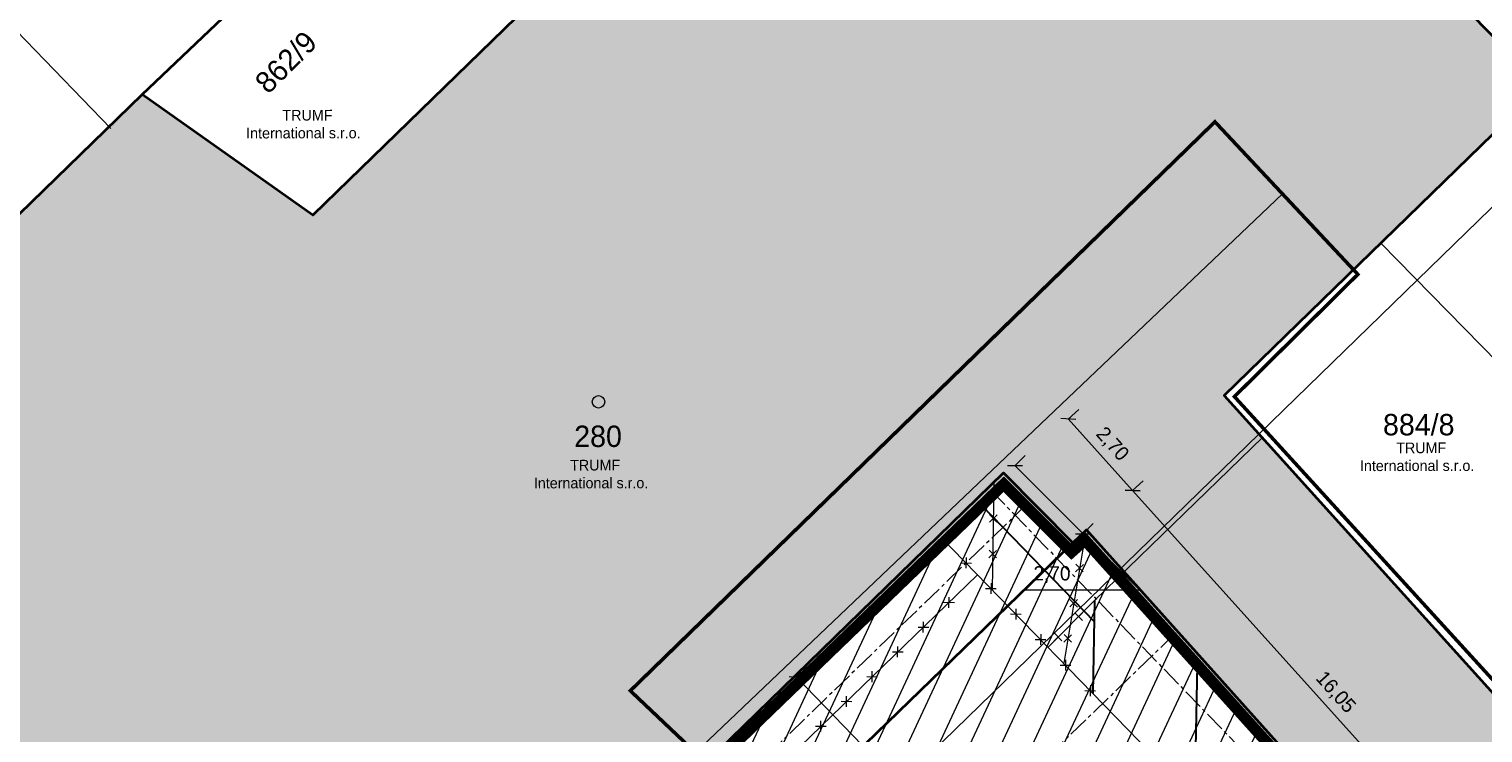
# Model space of a CAD drawing. Header units: millimetres. Extents: x -527259 to -526551, y -1129736 to -1129000.
# Tile 194 of 213: x -526867 to -526827, y -1129586 to -1129566. Entities that reach past the tile are written whole.
import ezdxf
from ezdxf.enums import TextEntityAlignment as Align

# ---------------------------------------------------------------- set-up
doc = ezdxf.new("R2010")
doc.units = ezdxf.units.MM
doc.header["$LTSCALE"] = 12
doc.header["$PDSIZE"] = -4
doc.linetypes.add('ACAD_ISO04W100', pattern=[30, 24, -3, 0, -3])
doc.linetypes.add('C_1', pattern=[0.6, 0.3, -0.3])
for name, color, linetype, lineweight in [('CKKANALIZACE_DESTOVA_PODZ', 4, 'KANALIZACE_DESTOVA_PODZ', 25), ('ISa_destova_kanalizace', 4, 'KANALIZACE_DESTOVA_PODZ', 9), ('ISa_plyn_nadzem', 6, 'PLYN_POTRUBIE_NT_NADZ', 0), ('ISa_splaskova_kanalizace', 30, 'KANALIZACE_SPLASKOVA_PODZ', 0), ('KN tlusta', 170, 'Continuous', 35), ('koty', 6, 'Continuous', 9), ('Objekt', 230, 'Continuous', 9), ('srafy', 6, 'Continuous', 9), ('text', 6, 'Continuous', 9), ('tlusta', 7, 'Continuous', 15)]:
    doc.layers.add(name, color=color, linetype=linetype, lineweight=lineweight)
doc.layers.add('Parc. č.', color=170, linetype='Continuous')
doc.styles.add('laplan', font='txt', dxfattribs={"height": 0.002})
doc.styles.add('laplan N', font='txt')
doc.linetypes.add('KANALIZACE_DESTOVA_PODZ', pattern='A,35,-15,[102,CADKON.SHX,S=5,R=0,X=0,Y=5],-5,[106,CADKON.SHX,S=5,R=0,X=10,Y=0],30,-15', length=100)
doc.linetypes.add('KANALIZACE_SPLASKOVA_PODZ', pattern='A,35,-15,[102,CADKON.SHX,S=5,R=0,X=0,Y=5],-5,[102,CADKON.SHX,S=5,R=0,X=20,Y=5],30,-15', length=100)
doc.linetypes.add('PLYN_POTRUBIE_NT_NADZ', pattern='A,10,-15,[112,techsoft.shx,S=2.5,R=0,X=0,Y=0],-50,10,-10', length=95)
doc.dimstyles.new('laplan', dxfattribs={"dimscale": 0, "dimtxt": 0.002, "dimasz": 0.0015, "dimexe": 0.002, "dimexo": 0, "dimgap": 0.001, "dimtad": 1, "dimtoh": 1, "dimrnd": 0.05, "dimzin": 1, "dimtxsty": 'laplan', "dimblk": 'OBLIQUE', "dimcen": 0.002, "dimclrd": 256, "dimclre": 256, "dimclrt": 256, "dimadec": 0, "dimazin": 0, "dimtfac": 1, "dimtmove": 1, "dimatfit": 2, "dimfxl": 0.0065, "dimfxlon": 1, "dimtfill": 1, "dimlwd": 13, "dimlwe": -1, "dimarcsym": 0})

# ---------------------------------------------------------------- blocks, each defined once
blk = doc.blocks.new('4$02')
at = {"layer": 'tlusta', "color": 0}
blk.add_circle((-0.007, 0.001), 0.175, dxfattribs=at)
blk = doc.blocks.new('_OBLIQUE')
at = {"color": 0, "linetype": 'ByBlock'}
blk.add_line((-0.5, -0.5), (0.5, 0.5), dxfattribs=at)
blk = doc.blocks.new('*D155')
at = {"layer": 'Defpoints', "color": 0, "transparency": 16777216}
for p in [(-526837.83, -1129580.603), (-526825.775, -1129591.333), (-526827.102, -1129592.527)]:
    blk.add_point(p, dxfattribs=at)
at = {"layer": 'koty', "transparency": 16777216}
for p, q in [((-526836.507, -1129579.413), (-526836.205, -1129579.141)), ((-526825.78, -1129591.337), (-526825.478, -1129591.066))]:
    blk.add_line(p, q, dxfattribs=at)
at = {"layer": 'koty', "lineweight": 13, "transparency": 16777216}
blk.add_line((-526836.503, -1129579.408), (-526825.775, -1129591.333), dxfattribs=at)
at = {"layer": 'koty', "lineweight": 13, "transparency": 16777216, "xscale": 0.3, "yscale": 0.3, "zscale": 0.3}
for p, rotation in [((-526836.503, -1129579.408), 131.9749202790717), ((-526825.775, -1129591.333), 311.9749202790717)]:
    blk.add_blockref('_OBLIQUE', p, dxfattribs=dict(at, rotation=rotation))
at = {"layer": 'koty', "ltscale": 480, "transparency": 16777216, "insert": (-526830.819, -1129585.083), "char_height": 0.4, "attachment_point": 5, "rotation": 311.9749, "style": 'laplan'}
blk.add_mtext('16,05', dxfattribs=at)
blk = doc.blocks.new('*D168')
at = {"layer": 'Defpoints', "color": 0, "transparency": 16777216}
for p in [(-526838.308, -1129577.402), (-526840.12, -1129579.033), (-526837.83, -1129580.603)]:
    blk.add_point(p, dxfattribs=at)
at = {"layer": 'koty', "transparency": 16777216}
for p, q in [((-526838.312, -1129577.406), (-526838.01, -1129577.135)), ((-526836.507, -1129579.413), (-526836.205, -1129579.141))]:
    blk.add_line(p, q, dxfattribs=at)
at = {"layer": 'koty', "lineweight": 13, "transparency": 16777216}
blk.add_line((-526836.503, -1129579.408), (-526838.308, -1129577.402), dxfattribs=at)
at = {"layer": 'koty', "lineweight": 13, "transparency": 16777216, "xscale": 0.3, "yscale": 0.3, "zscale": 0.3}
for p, rotation in [((-526838.308, -1129577.402), 131.9749202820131), ((-526836.503, -1129579.408), 311.9749202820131)]:
    blk.add_blockref('_OBLIQUE', p, dxfattribs=dict(at, rotation=rotation))
at = {"layer": 'koty', "ltscale": 480, "transparency": 16777216, "insert": (-526837.086, -1129578.118), "char_height": 0.4, "attachment_point": 5, "rotation": 311.9749, "style": 'laplan'}
blk.add_mtext('2,70', dxfattribs=at)
blk = doc.blocks.new('*D174')
at = {"layer": 'Defpoints', "color": 0, "transparency": 16777216}
for p in [(-526845.931, -1129584.648), (-526846.268, -1129584.974), (-526833.238, -1129598.457)]:
    blk.add_point(p, dxfattribs=at)
at = {"layer": 'text', "transparency": 16777216}
for p, q in [((-526845.935, -1129584.653), (-526845.643, -1129584.37)), ((-526832.906, -1129598.135), (-526832.613, -1129597.853))]:
    blk.add_line(p, q, dxfattribs=at)
at = {"layer": 'text', "lineweight": 13, "transparency": 16777216}
blk.add_line((-526832.901, -1129598.131), (-526845.931, -1129584.648), dxfattribs=at)
at = {"layer": 'text', "lineweight": 13, "transparency": 16777216, "xscale": 0.3, "yscale": 0.3, "zscale": 0.3}
for p, rotation in [((-526845.931, -1129584.648), 134.021012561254), ((-526832.901, -1129598.131), 314.021012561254)]:
    blk.add_blockref('_OBLIQUE', p, dxfattribs=dict(at, rotation=rotation))
at = {"layer": 'text', "ltscale": 480, "transparency": 16777216, "insert": (-526839.107, -1129591.091), "char_height": 0.4, "attachment_point": 5, "rotation": 314.021, "style": 'laplan', "bg_fill": 3, "box_fill_scale": 1.1, "bg_fill_color": 256, "bg_fill_true_color": 13158600, "bg_fill_transparency": 0}
blk.add_mtext('18,75', dxfattribs=at)
blk = doc.blocks.new('*D188')
at = {"layer": 'Defpoints', "color": 0, "transparency": 16777216}
for p in [(-526839.801, -1129578.713), (-526840.12, -1129579.033), (-526838.21, -1129580.943)]:
    blk.add_point(p, dxfattribs=at)
at = {"layer": 'koty', "transparency": 16777216}
for p, q in [((-526839.805, -1129578.718), (-526839.518, -1129578.43)), ((-526837.895, -1129580.628), (-526837.608, -1129580.34))]:
    blk.add_line(p, q, dxfattribs=at)
at = {"layer": 'koty', "lineweight": 13, "transparency": 16777216}
for p, q in [((-526837.891, -1129580.623), (-526839.801, -1129578.713)), ((-526836.311, -1129582.202), (-526837.891, -1129580.623)), ((-526839.521, -1129582.202), (-526836.311, -1129582.202))]:
    blk.add_line(p, q, dxfattribs=at)
at = {"layer": 'koty', "lineweight": 13, "transparency": 16777216, "xscale": 0.3, "yscale": 0.3, "zscale": 0.3}
for p, rotation in [((-526839.801, -1129578.713), 135.0000000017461), ((-526837.891, -1129580.623), 315.0000000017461)]:
    blk.add_blockref('_OBLIQUE', p, dxfattribs=dict(at, rotation=rotation))
at = {"layer": 'koty', "ltscale": 480, "transparency": 16777216, "insert": (-526838.766, -1129581.772), "char_height": 0.4, "attachment_point": 5, "style": 'laplan'}
blk.add_mtext('2,70', dxfattribs=at)

msp = doc.modelspace()

# ---------------------------------------------------------------- hatches: boundary and pattern name
at = {"layer": 'srafy', "transparency": 33554534}
h = msp.add_hatch(color=251, dxfattribs=at)
h.dxf.hatch_style = 1
h.paths.add_polyline_path([(-526833.93, -1129576.743), (-526825.02, -1129568.073), (-526826.96, -1129566.083), (-526813.94, -1129553.403), (-526826.96, -1129540.013), (-526859.51, -1129571.683), (-526864.3, -1129568.293), (-526874.33, -1129578.043), (-526870.32, -1129582.223), (-526874.78, -1129586.563), (-526866.88, -1129594.753), (-526870.34, -1129598.113), (-526865.282, -1129603.349), (-526855.362, -1129593.762), (-526840.12, -1129579.033), (-526838.21, -1129580.943), (-526837.83, -1129580.603), (-526831.285, -1129587.878), (-526829.093, -1129590.315), (-526824.243, -1129595.705), (-526821.61, -1129598.633), (-526821.234, -1129598.294), (-526817.65, -1129594.793), (-526820.29, -1129591.863)])
at = {"layer": 'srafy', "transparency": 33554610}
h = msp.add_hatch(dxfattribs=at)
h.set_pattern_fill('ANSI31', color=230, scale=0.25, angle=20)
h.set_pattern_definition([(65, (132287.3527, 10368.7225), (-0.71938180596, 0.33545324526), [])])
h.paths.add_polyline_path([(-526838.21, -1129580.943), (-526837.83, -1129580.603), (-526827.102, -1129592.527), (-526833.238, -1129598.457), (-526832.034, -1129599.703), (-526833.646, -1129601.273), (-526847.886, -1129586.538), (-526840.12, -1129579.033)])

# ---------------------------------------------------------------- linework, layer by layer
at = {"layer": 'CKKANALIZACE_DESTOVA_PODZ', "lineweight": 30, "ltscale": 0.002}
msp.add_lwpolyline([(-526840.73, -1129579.83), (-526837.582, -1129583.087)], dxfattribs=at)
at = {"layer": 'ISa_destova_kanalizace', "color": 251, "ltscale": 0.002}
msp.add_line((-526807.549, -1129553.099), (-526861.788, -1129605.876), dxfattribs=at)
at = {"layer": 'ISa_destova_kanalizace', "ltscale": 0.002}
for p, q in [((-526865.173, -1129569.249), (-526869.309, -1129564.973)), ((-526840.4, -1129579.195), (-526840.444, -1129582.2)), ((-526841.874, -1129580.727), (-526825.204, -1129597.868)), ((-526837.571, -1129582.502), (-526838.877, -1129583.809))]:
    msp.add_line(p, q, dxfattribs=at)
msp.add_lwpolyline([(-526832.853, -1129577.912), (-526837.571, -1129582.502)], dxfattribs=at)
at = {"layer": 'ISa_destova_kanalizace', "color": 1, "ltscale": 0.002}
for points in [[(-526840.522, -1129580.299), (-526840.306, -1129580.09)], [(-526840.519, -1129580.087), (-526840.31, -1129580.303)], [(-526840.537, -1129581.299), (-526840.321, -1129581.09)], [(-526840.533, -1129581.087), (-526840.325, -1129581.302)], [(-526841.327, -1129581.442), (-526841.027, -1129581.447)], [(-526841.174, -1129581.294), (-526841.179, -1129581.594)], [(-526838.102, -1129581.693), (-526837.886, -1129581.485)], [(-526838.098, -1129581.481), (-526837.89, -1129581.697)], [(-526840.477, -1129582.011), (-526840.482, -1129582.311)], [(-526841.659, -1129582.7), (-526841.654, -1129582.4)], [(-526840.629, -1129582.159), (-526840.329, -1129582.164)], [(-526841.806, -1129582.548), (-526841.506, -1129582.553)], [(-526839.78, -1129582.728), (-526839.785, -1129583.028)], [(-526838.266, -1129582.68), (-526838.05, -1129582.471)], [(-526838.262, -1129582.468), (-526838.054, -1129582.683)], [(-526842.378, -1129583.395), (-526842.373, -1129583.095)], [(-526839.932, -1129582.876), (-526839.632, -1129582.881)], [(-526838.126, -1129583.054), (-526837.91, -1129582.845)], [(-526838.122, -1129582.842), (-526837.914, -1129583.057)], [(-526842.525, -1129583.243), (-526842.225, -1129583.248)], [(-526839.235, -1129583.592), (-526838.935, -1129583.597)], [(-526839.083, -1129583.445), (-526839.088, -1129583.745)], [(-526838.702, -1129583.63), (-526838.486, -1129583.421)], [(-526838.699, -1129583.418), (-526838.49, -1129583.633)], [(-526838.43, -1129583.666), (-526838.214, -1129583.458)], [(-526838.426, -1129583.454), (-526838.218, -1129583.67)], [(-526843.244, -1129583.938), (-526842.944, -1129583.943)], [(-526843.097, -1129584.091), (-526843.092, -1129583.791)]]:
    msp.add_lwpolyline(points, dxfattribs=at)
at = {"layer": 'ISa_plyn_nadzem', "ltscale": 0.002}
msp.add_lwpolyline([(-526865.19, -1129603.445), (-526852.6, -1129591.323), (-526853.059, -1129590.841), (-526832.296, -1129571.086)], dxfattribs=at)
at = {"layer": 'ISa_splaskova_kanalizace', "ltscale": 0.002}
msp.add_line((-526829.533, -1129572.464), (-526816.29, -1129586.003), dxfattribs=at)
at = {"layer": 'KN tlusta'}
msp.add_line((-526874.33, -1129578.043), (-526864.3, -1129568.293), dxfattribs=at)
for points in [[(-526864.3, -1129568.293), (-526833.32, -1129538.833), (-526826.88, -1129533.083), (-526825.25, -1129532.183), (-526823.28, -1129531.523), (-526821.46, -1129531.233), (-526819.54, -1129531.233), (-526817.3, -1129531.593), (-526815.19, -1129532.313), (-526813.5, -1129533.263), (-526809.11, -1129537.423), (-526812.58, -1129540.843), (-526805.06, -1129548.593), (-526825.02, -1129568.073)], [(-526825.02, -1129568.073), (-526826.96, -1129566.083), (-526813.94, -1129553.403), (-526826.96, -1129540.013), (-526859.51, -1129571.683), (-526864.3, -1129568.293)], [(-526825.02, -1129568.073), (-526833.93, -1129576.743), (-526820.29, -1129591.863)], [(-526874.33, -1129578.043), (-526870.32, -1129582.223), (-526874.78, -1129586.563), (-526866.88, -1129594.753), (-526870.34, -1129598.113), (-526865.24, -1129603.393), (-526840.13, -1129578.913), (-526838.18, -1129580.883)], [(-526829.05, -1129590.273), (-526837.8, -1129580.513), (-526838.18, -1129580.883)]]:
    msp.add_lwpolyline(points, dxfattribs=at)
at = {"layer": 'Objekt', "const_width": 0.3}
msp.add_lwpolyline([(-526847.674, -1129586.541), (-526840.122, -1129579.243), (-526838.216, -1129581.149), (-526837.841, -1129580.814), (-526827.311, -1129592.52), (-526834.853, -1129599.808)], close=True, dxfattribs=at)
at = {"layer": 'Objekt'}
msp.add_lwpolyline([(-526847.886, -1129586.538), (-526840.12, -1129579.033), (-526838.21, -1129580.943), (-526837.83, -1129580.603), (-526827.102, -1129592.527), (-526833.238, -1129598.457), (-526832.034, -1129599.703), (-526833.64, -1129601.279)], close=True, dxfattribs=at)
at = {"layer": 'tlusta'}
for p, q in [((-526838.21, -1129580.943), (-526840.12, -1129579.033)), ((-526837.83, -1129580.603), (-526838.21, -1129580.943)), ((-526837.83, -1129580.603), (-526821.61, -1129598.633))]:
    msp.add_line(p, q, dxfattribs=at)
at = {"layer": 'tlusta', "linetype": 'ACAD_ISO04W100', "ltscale": 0.002}
for p, q in [((-526840.49, -1129579.39), (-526827.461, -1129592.873)), ((-526839.413, -1129579.74), (-526847.191, -1129587.257)), ((-526835.301, -1129583.414), (-526843.369, -1129591.212))]:
    msp.add_line(p, q, dxfattribs=at)

# ---------------------------------------------------------------- block references
at = {"layer": 'tlusta'}
msp.add_blockref('4$02', (-526851.484, -1129576.921), dxfattribs=at)

# ---------------------------------------------------------------- texts
at = {"layer": 'Parc. č.', "style": 'laplan'}
msp.add_text('862/9', height=0.6, rotation=45, dxfattribs=at).set_placement((-526860.053, -1129567.597), align=Align.CENTER)
for s, p in [('884/8', (-526828.473, -1129577.862)), ('280', (-526851.505, -1129578.188))]:
    msp.add_text(s, height=0.6, dxfattribs=at).set_placement(p, align=Align.CENTER)
at = {"layer": 'text', "char_height": 0.3, "attachment_point": 1, "rotation": 0.1036, "style": 'laplan N'}
for insert in [(-526862.24, -1129568.73), (-526830.984, -1129578.067), (-526854.166, -1129578.553)]:
    msp.add_mtext_dynamic_manual_height_columns('\\pi1.87775;TRUMF\\P\\pi0.85882;International s.r.o.', width=5.11793, gutter_width=2, heights=[0], dxfattribs=dict(at, insert=insert))

# ---------------------------------------------------------------- dimensions: what is measured, and where the dimension line sits
at = {"layer": 'koty'}
dim = msp.add_linear_dim(base=(-526838.308, -1129577.402), p1=(-526837.83, -1129580.603), p2=(-526840.12, -1129579.033), angle=131.9749, dimstyle='laplan', override={"dimscale": 0, "dimtfill": 0}, dxfattribs=at)
dim.commit()
dim.dimension.update_dxf_attribs({"geometry": '*D168', "text_midpoint": (-526837.086, -1129578.118)})
dim = msp.add_linear_dim(base=(-526839.801, -1129578.713), p1=(-526838.21, -1129580.943), p2=(-526840.12, -1129579.033), angle=135, dimstyle='laplan', override={"dimscale": 0, "dimtfill": 0}, dxfattribs=at)
dim.commit()
dim.dimension.update_dxf_attribs({"geometry": '*D188', "text_midpoint": (-526838.766, -1129582.202), "dimtype": 161})
dim = msp.add_aligned_dim(p1=(-526837.83, -1129580.603), p2=(-526827.102, -1129592.527), distance=1.785, dimstyle='laplan', override={"dimscale": 0, "dimtfill": 0}, dxfattribs=at)
dim.commit()
dim.dimension.update_dxf_attribs({"geometry": '*D155', "text_midpoint": (-526830.819, -1129585.083)})

# ---------------------------------------------------------------- next in the draw order: dimensions: what is measured, and where the dimension line sits
at = {"layer": 'text'}
dim = msp.add_aligned_dim(p1=(-526833.238, -1129598.457), p2=(-526846.268, -1129584.974), distance=-0.469, dimstyle='laplan', override={"dimscale": 0}, dxfattribs=at)
dim.commit()
dim.dimension.update_dxf_attribs({"geometry": '*D174', "text_midpoint": (-526839.107, -1129591.091)})

# ---------------------------------------------------------------- next in the draw order: linework, layer by layer
at = {"layer": 'CKKANALIZACE_DESTOVA_PODZ', "lineweight": 30, "ltscale": 0.002}
for points in [[(-526837.571, -1129582.502), (-526837.623, -1129585.103)], [(-526834.696, -1129584.311), (-526834.95, -1129584.05)], [(-526834.692, -1129584.315), (-526834.768, -1129588.034)]]:
    msp.add_lwpolyline(points, dxfattribs=at)
at = {"layer": 'ISa_destova_kanalizace', "ltscale": 0.002}
msp.add_line((-526837.83, -1129580.603), (-526838.438, -1129584.26), dxfattribs=at)
msp.add_lwpolyline([(-526852.628, -1129591.1), (-526850.507, -1129591.124), (-526840.855, -1129581.775)], dxfattribs=at)
at = {"layer": 'ISa_destova_kanalizace', "color": 1, "ltscale": 0.002}
for points in [[(-526838.538, -1129584.309), (-526838.238, -1129584.314)], [(-526838.385, -1129584.162), (-526838.39, -1129584.462)], [(-526843.963, -1129584.633), (-526843.663, -1129584.638)], [(-526843.816, -1129584.786), (-526843.811, -1129584.486)], [(-526844.535, -1129585.48), (-526844.53, -1129585.181)], [(-526837.841, -1129585.026), (-526837.541, -1129585.031)], [(-526837.688, -1129584.879), (-526837.693, -1129585.179)], [(-526844.682, -1129585.328), (-526844.383, -1129585.333)], [(-526845.402, -1129586.023), (-526845.102, -1129586.028)], [(-526845.254, -1129586.175), (-526845.249, -1129585.875)]]:
    msp.add_lwpolyline(points, dxfattribs=at)
at = {"layer": 'KN tlusta'}
msp.add_lwpolyline([(-526838.18, -1129580.883), (-526864.51, -1129606.413), (-526867.2, -1129604.563), (-526871.37, -1129600.233), (-526871.86, -1129599.323), (-526875.68, -1129587.853), (-526877.78, -1129581.503), (-526874.33, -1129578.043)], dxfattribs=at)
at = {"layer": 'Objekt', "linetype": 'C_1', "ltscale": 0.2, "const_width": 0.1}
msp.add_lwpolyline([(-526850.513, -1129588.648), (-526843.524, -1129595.938), (-526853.859, -1129605.888), (-526844.145, -1129606.133), (-526838.535, -1129600.636), (-526834.742, -1129604.483), (-526831.691, -1129601.556), (-526828.695, -1129604.604), (-526822.198, -1129598.305), (-526821.527, -1129598.972), (-526817.278, -1129594.724), (-526833.646, -1129576.775), (-526830.183, -1129573.343), (-526834.193, -1129569.06), (-526850.599, -1129585.031), (-526848.661, -1129586.869)], close=True, dxfattribs=at)
at = {"layer": 'text'}
msp.add_line((-526840.12, -1129579.033), (-526853.064, -1129591.541), dxfattribs=at)

doc.saveas('drawing.dxf')
